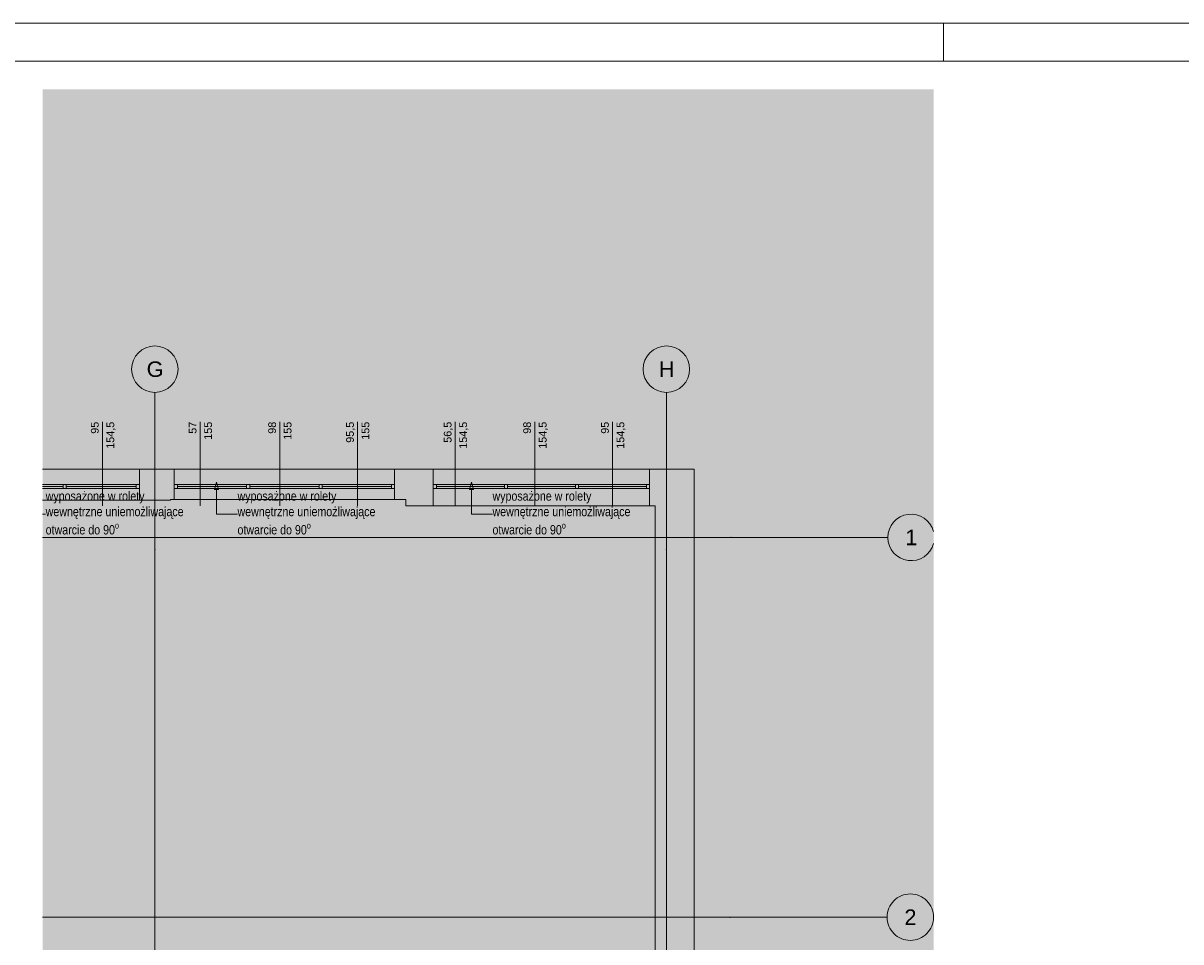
# Paper-space layout 'A-03 INWENTARYZACJA - PIĘTRO 0' of a CAD drawing. Header units: millimetres. Extents: x 0 to 594, y 0 to 297.
# Tile 10 of 11: x 295 to 445, y 178 to 297. Entities that reach past the tile are written whole.
import ezdxf
from ezdxf.xclip import XClip

# ---------------------------------------------------------------- set-up
doc = ezdxf.new("R2010")
doc.units = ezdxf.units.MM
doc.header["$MEASUREMENT"] = 0
doc.header["$XCLIPFRAME"] = 0
doc.linetypes.add('DASHDOTX2', pattern=[1000, 500, -250, 0, -250])
for name, color, linetype, lineweight, true_color in [('A_Arkusz_Nr_pióra__255', 7, 'Continuous', 15, 0x242424), ('A_opis_Nr_pióra__255', 7, 'Continuous', 15, 0x242424), ('A_opis_Nr_pióra__8', 7, 'Continuous', 13, 0x4c4c4c), ('A_osie_Nr_pióra__16', 7, 'Continuous', 5, 0x0f0f0f), ('A_osie_Nr_pióra__76', 7, 'Continuous', 5, 0x2d2d2d), ('A_ściany_Nr_pióra__19', 7, 'Continuous', 5, 0x191919), ('Okna Archicada_Nr_pióra__19', 7, 'Continuous', 5, 0x191919)]:
    doc.layers.add(name, color=color, linetype=linetype, lineweight=lineweight, true_color=true_color)
doc.layers.add('A_podrys', color=7, linetype='Continuous')
doc.layers.add('A_ściany', color=7, linetype='Continuous')
doc.layers.add('A_stolarka_Nr_pióra__3', color=252, linetype='Continuous', lineweight=13)
doc.layers.add('A_ściany_Nr_pióra__1', color=7, linetype='Continuous', lineweight=20)
doc.styles.add('STYL_AUTOMATYCZNY_1', font='arial.ttf')
doc.styles.add('STYL_AUTOMATYCZNY_2', font='ARIALN.TTF')

# ---------------------------------------------------------------- blocks, each defined once
blk = doc.blocks.new('Rysunek_3_3', base_point=(-1727.03, -299.44))
at = {"linetype": 'Continuous', "lineweight": 0, "true_color": 0x484848}
blk.add_hatch(color=251, dxfattribs=at).paths.add_polyline_path([(412.73, 288.45), (297.77, 288.45), (297.77, 173.45), (393.83, 173.45), (393.83, 9.64), (412.73, 9.64)])
at = {"layer": 'A_ściany', "linetype": 'Continuous', "lineweight": 0, "true_color": 0x000000}
for points in [[(310.26, 239.45), (310.26, 235.45), (314.26, 235.45), (314.26, 239.45)], [(314.26, 239.45), (314.26, 235.55), (314.76, 235.55), (314.76, 239.45)], [(343.18, 239.45), (343.18, 235.55), (344.65, 235.55), (344.65, 239.45)], [(344.65, 239.45), (344.65, 234.7), (348.18, 234.7), (348.18, 239.45)], [(376.08, 239.45), (376.08, 234.7), (376.81, 234.7), (381.83, 239.45)], [(376.81, 234.7), (376.81, 168.9), (381.83, 168.9), (381.83, 239.45)]]:
    blk.add_hatch(color=18, dxfattribs=at).paths.add_polyline_path(points)
at = {"layer": 'A_opis_Nr_pióra__255', "color": 250, "linetype": 'Continuous', "lineweight": 15, "true_color": 0x242424}
for p, q in [((320.22, 237.75), (319.97, 236.82)), ((320.22, 237.75), (320.47, 236.82)), ((353.11, 237.75), (352.86, 236.82)), ((353.11, 237.75), (353.36, 236.82)), ((320.47, 236.82), (319.97, 236.82)), ((320.22, 236.82), (320.22, 233.66)), ((353.36, 236.82), (352.86, 236.82)), ((353.11, 236.82), (353.11, 233.66)), ((297.77, 233.66), (298.17, 233.66)), ((320.22, 233.66), (322.92, 233.66)), ((353.11, 233.66), (355.82, 233.66))]:
    blk.add_line(p, q, dxfattribs=at)
at = {"layer": 'A_osie_Nr_pióra__16', "color": 250, "linetype": 'DASHDOTX2', "lineweight": 5, "true_color": 0x0f0f0f}
for p, q in [((312.26, 229.09), (312.26, 249.35)), ((378.26, 229.09), (378.26, 249.35)), ((386.58, 230.64), (297.77, 230.64)), ((386.58, 230.64), (406.83, 230.64)), ((312.26, 229.09), (312.26, 29.6)), ((378.26, 229.09), (378.26, 29.6)), ((386.48, 181.64), (297.77, 181.64)), ((386.48, 181.64), (406.73, 181.64))]:
    blk.add_line(p, q, dxfattribs=at)
for p in [(386.58, 230.64), (386.58, 230.64), (312.26, 229.09), (312.26, 229.09), (378.26, 229.09), (378.26, 229.09), (386.48, 181.64), (386.48, 181.64)]:
    blk.add_point(p, dxfattribs=at)
at = {"layer": 'A_osie_Nr_pióra__76', "color": 250, "linetype": 'Continuous', "lineweight": 5, "true_color": 0x2d2d2d}
for centre in [(312.26, 252.35), (378.26, 252.35), (409.73, 181.64)]:
    blk.add_circle(centre, 3, dxfattribs=at)
blk.add_arc((409.83, 230.64), 3, 14.9249, 345.0751, dxfattribs=at)
at = {"layer": 'A_stolarka_Nr_pióra__3', "color": 252, "linetype": 'Continuous', "lineweight": 13}
for p, q in [((305.5, 245.57), (305.5, 234.7)), ((318.12, 245.57), (318.12, 234.7)), ((328.39, 245.57), (328.39, 234.7)), ((338.42, 245.57), (338.42, 234.7)), ((351.02, 245.57), (351.02, 234.7)), ((361.28, 245.57), (361.28, 234.7)), ((371.32, 245.57), (371.32, 234.7))]:
    blk.add_line(p, q, dxfattribs=at)
at = {"layer": 'A_ściany_Nr_pióra__1', "color": 7, "linetype": 'Continuous', "lineweight": 20}
for p, q in [((310.26, 235.45), (310.26, 239.45)), ((314.76, 235.55), (314.76, 239.45)), ((343.18, 235.55), (343.18, 239.45)), ((348.18, 234.7), (348.18, 239.45)), ((376.08, 234.7), (376.08, 239.45))]:
    blk.add_line(p, q, dxfattribs=at)
at = {"layer": 'A_ściany_Nr_pióra__1', "color": 7, "linetype": 'Continuous', "lineweight": 20, "flags": 128}
for points in [[(314.26, 239.45), (310.26, 239.45)], [(314.76, 239.45), (314.26, 239.45)], [(344.65, 239.45), (343.18, 239.45)], [(348.18, 239.45), (344.65, 239.45)], [(381.83, 239.45), (376.08, 239.45)], [(381.83, 168.9), (381.83, 239.45)], [(310.26, 235.45), (314.26, 235.45)], [(314.26, 235.45), (314.26, 235.55)], [(314.26, 235.55), (314.76, 235.55)], [(343.18, 235.55), (344.65, 235.55)], [(344.65, 235.55), (344.65, 234.7)], [(344.65, 234.7), (348.18, 234.7)], [(376.08, 234.7), (376.81, 234.7)], [(376.81, 234.7), (376.81, 171.69)]]:
    blk.add_lwpolyline(points, dxfattribs=at)
at = {"layer": 'A_ściany_Nr_pióra__19', "color": 250, "linetype": 'Continuous', "lineweight": 5, "true_color": 0x191919}
for p, q in [((310.26, 239.45), (297.77, 239.45)), ((343.18, 239.45), (314.76, 239.45)), ((376.08, 239.45), (348.18, 239.45)), ((297.77, 235.45), (310.26, 235.45)), ((314.76, 235.55), (343.18, 235.55)), ((348.18, 234.7), (376.08, 234.7))]:
    blk.add_line(p, q, dxfattribs=at)
at = {"layer": 'Okna Archicada_Nr_pióra__19', "color": 250, "linetype": 'Continuous', "lineweight": 5, "true_color": 0x191919}
for p, q in [((297.77, 237.45), (310.26, 237.45)), ((300.42, 237.2), (297.77, 237.2)), ((310.26, 236.95), (297.77, 236.95)), ((300.42, 237.45), (300.42, 236.95)), ((300.82, 237.45), (300.82, 236.95)), ((309.86, 237.2), (300.82, 237.2)), ((309.86, 237.45), (309.86, 236.95)), ((310.26, 237.45), (310.26, 236.95)), ((314.76, 236.95), (314.76, 237.45)), ((314.76, 237.45), (343.18, 237.45)), ((343.18, 236.95), (314.76, 236.95)), ((315.16, 237.45), (315.16, 236.95)), ((324.1, 237.2), (315.16, 237.2)), ((324.1, 237.45), (324.1, 236.95)), ((324.5, 237.45), (324.5, 236.95)), ((333.44, 237.2), (324.5, 237.2)), ((333.44, 237.45), (333.44, 236.95)), ((333.84, 237.45), (333.84, 236.95)), ((342.78, 237.2), (333.84, 237.2)), ((342.78, 237.45), (342.78, 236.95)), ((343.18, 237.45), (343.18, 236.95)), ((348.18, 236.95), (348.18, 237.45)), ((348.18, 237.45), (376.08, 237.45)), ((376.08, 236.95), (348.18, 236.95)), ((348.58, 237.45), (348.58, 236.95)), ((357.35, 237.2), (348.58, 237.2)), ((357.35, 237.45), (357.35, 236.95)), ((357.75, 237.45), (357.75, 236.95)), ((366.51, 237.2), (357.75, 237.2)), ((366.51, 237.45), (366.51, 236.95)), ((366.91, 237.45), (366.91, 236.95)), ((375.68, 237.2), (366.91, 237.2)), ((375.68, 237.45), (375.68, 236.95)), ((376.08, 237.45), (376.08, 236.95))]:
    blk.add_line(p, q, dxfattribs=at)
at = {"layer": 'A_opis_Nr_pióra__8', "color": 251, "linetype": 'Continuous', "lineweight": 13, "true_color": 0x4c4c4c, "char_height": 1.2, "width": 18.9636, "attachment_point": 4, "line_spacing_factor": 1.000096, "style": 'STYL_AUTOMATYCZNY_2'}
for insert in [(298.17, 233.63), (322.92, 233.63), (355.82, 233.63)]:
    blk.add_mtext('\\A1;{\\pql;\\fArial Narrow|b0|i0|c238|p0;\\W1.000000;wyposażone w rolety wewnętrzne uniemożliwające otwarcie do 90\\fArial Narrow|b0|i0|c238|p0;\\W1.000000;\\A1{\\H.66x;\\So^  ;}}', dxfattribs=dict(at, insert=insert))
at = {"layer": 'A_osie_Nr_pióra__76', "color": 250, "linetype": 'Continuous', "lineweight": 5, "true_color": 0x2d2d2d, "char_height": 2, "attachment_point": 1, "style": 'STYL_AUTOMATYCZNY_1'}
for s, insert in [('\\A1;{\\pql;\\pt0;\\fArial|b0|i0|c238|p0;\\W1.000000;G}', (311.2, 253.35)), ('\\A1;{\\pql;\\pt0;\\fArial|b0|i0|c238|p0;\\W1.000000;H}', (377.27, 253.35)), ('\\A1;{\\pql;\\pt0;\\fArial|b0|i0|c238|p0;\\W1.000000;1}', (409.07, 231.64)), ('\\A1;{\\pql;\\pt0;\\fArial|b0|i0|c238|p0;\\W1.000000;2}', (408.97, 182.64))]:
    blk.add_mtext(s, dxfattribs=dict(at, insert=insert))
at = {"layer": 'A_stolarka_Nr_pióra__3', "color": 252, "linetype": 'Continuous', "lineweight": 13, "char_height": 1, "attachment_point": 9, "rotation": 90, "style": 'STYL_AUTOMATYCZNY_1'}
for s, insert in [('\\A1;{\\pqr;\\fArial|b0|i0|c238|p0;\\W1.000000;95}', (305.02, 245.57)), ('\\A1;{\\pqr;\\fArial|b0|i0|c238|p0;\\W1.000000;154,5}', (307.2, 245.57)), ('\\A1;{\\pqr;\\fArial|b0|i0|c238|p0;\\W1.000000;57}', (317.64, 245.57)), ('\\A1;{\\pqr;\\fArial|b0|i0|c238|p0;\\W1.000000;155}', (319.64, 245.57)), ('\\A1;{\\pqr;\\fArial|b0|i0|c238|p0;\\W1.000000;98}', (327.9, 245.57)), ('\\A1;{\\pqr;\\fArial|b0|i0|c238|p0;\\W1.000000;155}', (329.9, 245.57)), ('\\A1;{\\pqr;\\fArial|b0|i0|c238|p0;\\W1.000000;95,5}', (338.12, 245.57)), ('\\A1;{\\pqr;\\fArial|b0|i0|c238|p0;\\W1.000000;155}', (339.94, 245.57)), ('\\A1;{\\pqr;\\fArial|b0|i0|c238|p0;\\W1.000000;56,5}', (350.72, 245.57)), ('\\A1;{\\pqr;\\fArial|b0|i0|c238|p0;\\W1.000000;154,5}', (352.72, 245.57)), ('\\A1;{\\pqr;\\fArial|b0|i0|c238|p0;\\W1.000000;98}', (360.8, 245.57)), ('\\A1;{\\pqr;\\fArial|b0|i0|c238|p0;\\W1.000000;154,5}', (362.98, 245.57)), ('\\A1;{\\pqr;\\fArial|b0|i0|c238|p0;\\W1.000000;95}', (370.84, 245.57)), ('\\A1;{\\pqr;\\fArial|b0|i0|c238|p0;\\W1.000000;154,5}', (373.01, 245.57))]:
    blk.add_mtext(s, dxfattribs=dict(at, insert=insert))

psp = doc.layouts.new('A-03 INWENTARYZACJA - PIĘTRO 0')

# ---------------------------------------------------------------- linework, layer by layer
at = {"layer": 'A_Arkusz_Nr_pióra__255', "color": 250, "linetype": 'Continuous', "lineweight": 15, "true_color": 0x242424}
for p, q in [((414, 292.1), (414, 297)), ((589.1, 292.1), (29.9, 292.1))]:
    psp.add_line(p, q, dxfattribs=at)
at = {"layer": 'A_Arkusz_Nr_pióra__255', "color": 250, "linetype": 'Continuous', "lineweight": 15, "true_color": 0x242424, "flags": 128}
psp.add_lwpolyline([(0, 297), (594, 297), (594, 0), (0, 0)], close=True, dxfattribs=at)

# ---------------------------------------------------------------- block references
at = {"layer": 'A_podrys', "color": 37, "linetype": 'Continuous', "lineweight": 5, "true_color": 0x656532}
ref = psp.add_blockref('Rysunek_3_3', (-1727.03, -299.44), dxfattribs=at)
XClip(ref).set_block_clipping_path([(297.7655170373, 9.636052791), (412.729519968, 288.446052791)])

doc.saveas('drawing.dxf')
